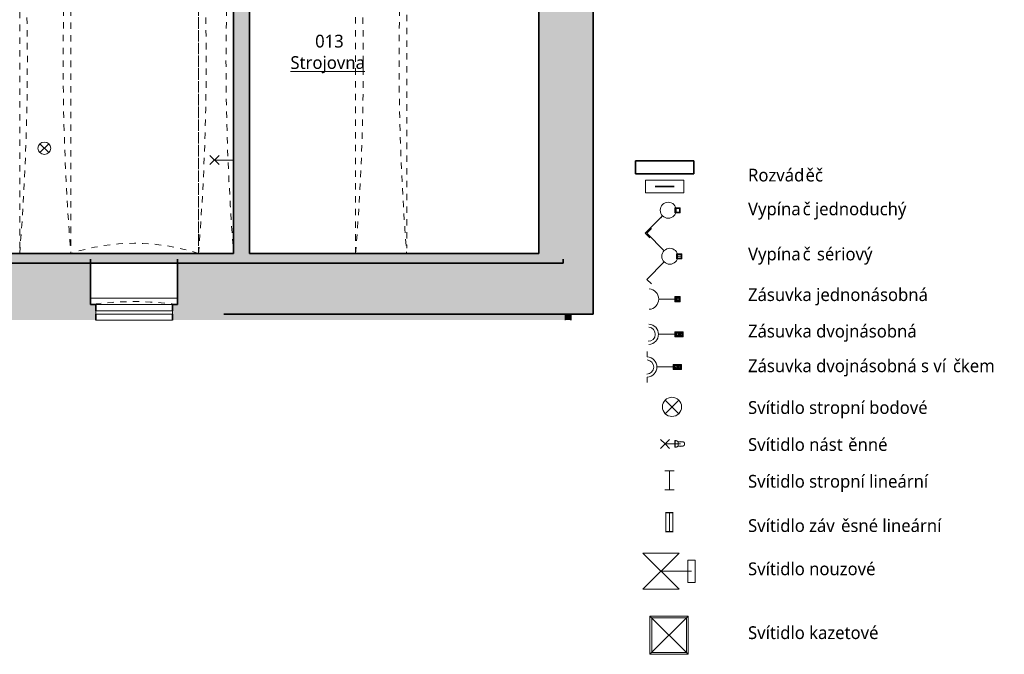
# Model space of a CAD drawing. Header units: metres. Extents: x -0.2 to 46.2, y -4.9 to 27.9.
# Tile 9 of 11: x 30.8 to 46.2, y -4.9 to 5.1. Entities that reach past the tile are written whole.
import ezdxf

# ---------------------------------------------------------------- set-up
doc = ezdxf.new("R2010")
doc.units = ezdxf.units.M
doc.linetypes.add('AV - Carkovana 2mm', pattern=[0.0027, 0.002, -0.0007])
doc.linetypes.add('AV - Cerch_ 1 tecka 4mm', pattern=[0.006, 0.004, -0.001, 0, -0.001])
doc.layers.add('AV-MISTNOSTI', color=5, linetype='Continuous', lineweight=5, true_color=0x0000ff)
doc.layers.add('AV-TEXTY', color=5, linetype='Continuous', lineweight=13, true_color=0x0000ff)
doc.layers.add('AV-SRAFY', color=7, linetype='Continuous', lineweight=35)
doc.layers.add('AV-STAVBA', color=7, linetype='Continuous', lineweight=18)
doc.styles.add('Trebuchet MS', font='trebuc.ttf', dxfattribs={"height": 0.2})
doc.styles.add('Trebuchet MS_B', font='trebuc.ttf', dxfattribs={"height": 0.2})

# ---------------------------------------------------------------- blocks, each defined once
blk = doc.blocks.new('GM_Otvor s klenutým nadpražím - 6020x2000_5800-879954-1PP')
at = {"layer": 'AV-STAVBA', "color": 254, "linetype": 'AV - Cerch_ 1 tecka 4mm', "lineweight": 13, "true_color": 0xcccccc}
for p, q in [((-3.01, 0.4), (3.01, 0.4)), ((2.926, -0.4), (-2.926, -0.4))]:
    blk.add_line(p, q, dxfattribs=at)
for centre, start, end in [((0, 38.09), 265.434, 274.566), ((0, -38.09), 85.434, 94.566)]:
    blk.add_arc(centre, 37.81, start, end, dxfattribs=at)
blk = doc.blocks.new('GM_Otvor s klenutým nadpražím - 6020x2000_5800-880466-1PP')
at = {"layer": 'AV-STAVBA', "color": 254, "linetype": 'AV - Cerch_ 1 tecka 4mm', "lineweight": 13, "true_color": 0xcccccc}
for p, q in [((-3.01, 0.4), (3.01, 0.4)), ((2.926, -0.15), (-2.926, -0.15))]:
    blk.add_line(p, q, dxfattribs=at)
for centre, start, end in [((0, 38.09), 265.434, 274.566), ((0, -37.84), 85.434, 94.566)]:
    blk.add_arc(centre, 37.81, start, end, dxfattribs=at)
blk = doc.blocks.new('WI_1-1_sklepní_s příčlemi_s klenutým nadpražím_2x šikmý parapet_ nadpraží - 1200x600_02-1040800-1PP')
at = {"layer": 'AV-STAVBA', "color": 254, "true_color": 0xcccccc}
for p, q in [((-0.6, -0.425), (0.6, -0.425)), ((-0.6, -0.475), (-0.6, -0.425)), ((0.6, -0.425), (0.6, -0.475)), ((0.6, -0.475), (-0.6, -0.475))]:
    blk.add_line(p, q, dxfattribs=at)
at = {"layer": 'AV-STAVBA', "color": 254, "linetype": 'AV - Carkovana 2mm', "true_color": 0xcccccc}
blk.add_arc((0, -5.279), 5, 82.1836, 97.8164, dxfattribs=at)
blk = doc.blocks.new('GM_Void_valená klenba - GM_Void_valená klenba-1524404-1PP')
at = {"layer": 'AV-STAVBA', "color": 254, "linetype": 'AV - Cerch_ 1 tecka 4mm', "lineweight": 13, "true_color": 0xcccccc}
for p, q in [((-1, 3.01), (-1, -3.01)), ((-1, 3.01), (1, 3.01)), ((1, 3.01), (1, -3.01)), ((-1, -3.01), (1, -3.01))]:
    blk.add_line(p, q, dxfattribs=at)
for centre, start, end in [((0, 6.05), 251.79, 288.21), ((0, -6.05), 71.79, 108.21)]:
    blk.add_arc(centre, 3.2, start, end, dxfattribs=at)
blk = doc.blocks.new('Zdobná fasáda 1NP - Zdobná fasáda 1NP-1554848-1PP')
at = {"layer": 'AV-STAVBA', "lineweight": 35, "true_color": 0xcccccc}
blk.add_hatch(color=254, dxfattribs=at).paths.add_polyline_path([(39.415, 0.355), (39.415, 0.448), (39.325, 0.448), (39.325, 0.355)])
at = {"layer": 'AV-STAVBA', "color": 254, "lineweight": 35, "true_color": 0xcccccc}
for q in [(39.325, 0.448), (39.415, 0.355)]:
    blk.add_line((39.415, 0.448), q, dxfattribs=at)
at = {"layer": 'AV-STAVBA', "color": 254, "true_color": 0xcccccc}
blk.add_line((39.325, 0.448), (39.325, 0.355), dxfattribs=at)
blk = doc.blocks.new('D0089 - 1514 - OÚPSŘ_Benešova_rvt-1-1PP')
at = {"layer": 'AV-SRAFY', "lineweight": 5, "true_color": 0xcccccc}
for points in [[(39.765, 1.398), (39.765, 13.048), (38.915, 13.048), (38.915, 1.398)], [(34.135, 1.398), (34.385, 1.398), (34.385, 7.418), (34.135, 7.418), (34.135, 4.552)], [(39.295, 1.248), (39.295, 1.31), (22.255, 1.31), (22.255, 1.248), (35.534, 1.248)], [(35.269, 0.355), (37.824, 0.355), (37.824, 0.448), (35.269, 0.448)]]:
    blk.add_hatch(color=254, dxfattribs=at).paths.add_polyline_path(points)
h = blk.add_hatch(color=254, dxfattribs=at)
h.paths.add_polyline_path([(16.908, 0.448), (22.191, 0.448), (22.191, 1.31), (39.765, 1.31), (39.765, 1.398), (20.165, 1.398), (20.165, 1.153), (19.215, 1.153), (19.215, 1.398), (16.285, 1.398), (16.285, 1.165), (16.908, 1.165)])
h.paths.add_polyline_path([(11.296, 1.165), (12.04, 1.165), (12.04, 1.398), (10.865, 1.398), (10.865, 1.165)])
h.paths.add_polyline_path([(14.985, 1.165), (14.985, 1.398), (13.34, 1.398), (13.34, 1.165)])
h = blk.add_hatch(color=254, dxfattribs=at)
h.paths.add_polyline_path([(39.765, 0.448), (39.765, 1.31), (33.255, 1.31), (33.255, 0.598), (33.175, 0.598), (33.175, 0.448), (35.534, 0.448)])
h.paths.add_polyline_path([(29.035, 0.448), (29.035, 0.598), (28.955, 0.598), (28.955, 1.31), (27.375, 1.31), (27.375, 0.598), (27.295, 0.598), (27.295, 0.448), (27.455, 0.448)])
h.paths.add_polyline_path([(30.235, 0.448), (31.975, 0.448), (31.975, 0.598), (31.895, 0.598), (31.895, 1.31), (30.315, 1.31), (30.315, 0.598), (30.235, 0.598), (30.235, 0.498)])
h.paths.add_polyline_path([(24.355, 0.448), (26.095, 0.448), (26.095, 0.598), (26.015, 0.598), (26.015, 1.31), (24.435, 1.31), (24.435, 0.598), (24.355, 0.598), (24.355, 0.498)])
h.paths.add_polyline_path([(23.155, 0.448), (23.155, 0.598), (23.075, 0.598), (23.075, 1.31), (22.191, 1.31), (22.191, 0.448)])
h = blk.add_hatch(color=254, dxfattribs=at)
h.paths.add_polyline_path([(33.175, 0.355), (33.979, 0.355), (33.979, 0.448), (33.175, 0.448)])
h.paths.add_polyline_path([(22.191, 0.355), (23.155, 0.355), (23.155, 0.448), (22.191, 0.448)])
h.paths.add_polyline_path([(24.355, 0.355), (26.095, 0.355), (26.095, 0.448), (24.355, 0.448)])
h.paths.add_polyline_path([(31.494, 0.355), (31.975, 0.355), (31.975, 0.448), (30.235, 0.448), (30.235, 0.355)])
h.paths.add_polyline_path([(27.295, 0.355), (29.035, 0.355), (29.035, 0.448), (27.295, 0.448)])
h = blk.add_hatch(color=254, dxfattribs=at)
h.paths.add_polyline_path([(39.325, 0.355), (39.325, 0.448), (37.824, 0.448), (37.824, 0.355)])
h.paths.add_polyline_path([(35.269, 0.355), (35.269, 0.448), (33.979, 0.448), (33.979, 0.355)])
at = {"layer": 'AV-STAVBA', "color": 254, "lineweight": 35, "true_color": 0xcccccc}
for p, q in [((39.765, 1.398), (39.765, 13.048)), ((34.135, 1.398), (34.135, 7.418)), ((34.385, 7.418), (34.385, 1.398)), ((38.915, 1.398), (38.915, 7.418)), ((28.035, 1.398), (34.135, 1.398)), ((34.385, 1.398), (38.915, 1.398)), ((39.765, 1.398), (39.765, 1.31)), ((39.295, 1.248), (22.255, 1.248)), ((31.895, 0.598), (31.895, 1.31)), ((33.255, 0.598), (33.255, 1.31)), ((39.295, 1.248), (39.295, 1.31)), ((39.765, 0.448), (39.765, 1.31)), ((31.975, 0.598), (31.895, 0.598)), ((31.975, 0.498), (31.975, 0.598)), ((33.175, 0.498), (33.175, 0.598)), ((33.175, 0.598), (33.255, 0.598)), ((31.975, 0.448), (31.975, 0.355)), ((33.175, 0.448), (33.175, 0.355)), ((39.765, 0.448), (33.979, 0.448)), ((35.269, 0.448), (33.979, 0.448)), ((35.269, 0.448), (37.824, 0.448)), ((37.824, 0.448), (39.325, 0.448))]:
    blk.add_line(p, q, dxfattribs=at)
at = {"layer": 'AV-STAVBA', "color": 254, "true_color": 0xcccccc}
for p, q in [((33.255, 0.698), (31.895, 0.698)), ((33.175, 0.598), (31.975, 0.598)), ((31.975, 0.355), (33.175, 0.355)), ((39.325, 0.355), (39.325, 0.448))]:
    blk.add_line(p, q, dxfattribs=at)
at = {"layer": 'AV-STAVBA', "color": 254, "lineweight": 18, "true_color": 0xcccccc}
for name, p, rotation in [('GM_Otvor s klenutým nadpražím - 6020x2000_5800-879954-1PP', (31.185, 4.408), 269.9999999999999), ('GM_Otvor s klenutým nadpražím - 6020x2000_5800-880466-1PP', (33.985, 4.408), 89.99999999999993), ('GM_Otvor s klenutým nadpražím - 6020x2000_5800-879954-1PP', (36.445, 4.408), 89.99999999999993)]:
    blk.add_blockref(name, p, dxfattribs=dict(at, rotation=rotation))
for name, p in [('GM_Void_valená klenba - GM_Void_valená klenba-1524404-1PP', (32.585, 4.408)), ('WI_1-1_sklepní_s příčlemi_s klenutým nadpražím_2x šikmý parapet_ nadpraží - 1200x600_02-1040800-1PP', (32.575, 0.923)), ('Zdobná fasáda 1NP - Zdobná fasáda 1NP-1554848-1PP', (0, 0))]:
    blk.add_blockref(name, p, dxfattribs=at)
blk = doc.blocks.new('LF_kulový vrchlík - 80_200-890111-1PP')
at = {"layer": 'AV-STAVBA', "color": 5, "true_color": 0x0000ff}
for p, q in [((5.076, 26.599), (4.934, 26.457)), ((5.076, 26.457), (4.934, 26.599)), ((5.303, 26.528), (5.005, 26.528))]:
    blk.add_line(p, q, dxfattribs=at)
blk = doc.blocks.new('LF_kulový vrchlík - 80_200-V6-1PP')
at = {"layer": 'AV-STAVBA', "color": 5, "true_color": 0x0000ff}
for p, q in [((31.1, 3.115), (31.242, 2.977)), ((31.242, 3.115), (31.1, 2.977))]:
    blk.add_line(p, q, dxfattribs=at)
blk.add_ellipse((31.171, 3.046), major_axis=(0.1, 0), ratio=0.971029, dxfattribs=at)
blk = doc.blocks.new('Family - ___-938952-Legenda koncových prvků silnoproudu')
at = {"layer": 'AV-STAVBA', "color": 5, "true_color": 0x0000ff}
for p, q in [((1.168, -1.111), (0.956, -0.899)), ((1.168, -0.899), (0.956, -1.111))]:
    blk.add_line(p, q, dxfattribs=at)
blk.add_circle((1.062, -1.005), 0.15, dxfattribs=at)
blk = doc.blocks.new('Family - ___-938954-Legenda koncových prvků silnoproudu')
at = {"layer": 'AV-STAVBA', "color": 5, "true_color": 0x0000ff}
for p, q in [((0.953, -1.585), (0.883, -1.514)), ((0.953, -1.584), (0.883, -1.514)), ((0.953, -1.585), (1.024, -1.514)), ((0.953, -1.584), (1.024, -1.514)), ((1.11, -1.532), (1.11, -1.585)), ((0.953, -1.584), (0.883, -1.655)), ((0.953, -1.585), (0.883, -1.655)), ((1.198, -1.584), (0.953, -1.584)), ((0.953, -1.584), (1.024, -1.655)), ((1.198, -1.585), (0.953, -1.585)), ((0.953, -1.585), (1.024, -1.655)), ((1.11, -1.585), (1.11, -1.637)), ((1.225, -1.55), (1.157, -1.55)), ((1.157, -1.585), (1.157, -1.55)), ((1.157, -1.62), (1.157, -1.585)), ((1.157, -1.62), (1.225, -1.62))]:
    blk.add_line(p, q, dxfattribs=at)
at = {"layer": 'AV-STAVBA', "color": 5, "true_color": 0x0000ff, "flags": 128}
for points in [[(1.108, -1.534), (1.108, -1.533), (1.108, -1.533), (1.108, -1.533), (1.108, -1.533), (1.108, -1.533), (1.108, -1.533), (1.108, -1.533), (1.108, -1.533), (1.108, -1.533), (1.108, -1.533), (1.108, -1.532), (1.108, -1.532), (1.108, -1.532), (1.108, -1.532), (1.108, -1.532), (1.108, -1.532), (1.108, -1.532), (1.108, -1.532), (1.109, -1.532), (1.109, -1.532), (1.109, -1.532), (1.109, -1.532), (1.109, -1.532), (1.109, -1.531), (1.109, -1.531), (1.109, -1.531), (1.109, -1.531), (1.109, -1.531), (1.109, -1.531), (1.109, -1.531), (1.11, -1.531), (1.11, -1.531), (1.11, -1.531), (1.11, -1.531), (1.11, -1.531), (1.11, -1.531), (1.11, -1.531), (1.11, -1.531), (1.11, -1.531), (1.11, -1.531)], [(1.108, -1.585), (1.108, -1.583), (1.108, -1.581), (1.108, -1.579), (1.108, -1.577), (1.108, -1.575), (1.108, -1.573), (1.108, -1.571), (1.108, -1.569), (1.108, -1.567), (1.108, -1.565), (1.108, -1.563), (1.108, -1.561), (1.108, -1.559), (1.108, -1.558), (1.108, -1.556), (1.108, -1.554), (1.108, -1.553), (1.108, -1.551), (1.108, -1.549), (1.108, -1.548), (1.108, -1.547), (1.108, -1.545), (1.108, -1.544), (1.108, -1.543), (1.108, -1.542), (1.108, -1.541), (1.108, -1.54), (1.108, -1.539), (1.108, -1.538), (1.108, -1.537), (1.108, -1.536), (1.108, -1.536), (1.108, -1.535), (1.108, -1.535), (1.108, -1.534), (1.108, -1.534), (1.108, -1.534), (1.108, -1.534), (1.108, -1.534), (1.108, -1.534)], [(1.108, -1.534), (1.108, -1.534), (1.108, -1.534), (1.108, -1.534), (1.108, -1.534), (1.108, -1.535), (1.108, -1.535), (1.108, -1.536), (1.108, -1.536), (1.108, -1.537), (1.108, -1.538), (1.108, -1.538), (1.108, -1.539), (1.108, -1.54), (1.108, -1.541), (1.108, -1.542), (1.108, -1.544), (1.108, -1.545), (1.108, -1.546), (1.108, -1.548), (1.108, -1.549), (1.108, -1.551), (1.108, -1.552), (1.108, -1.554), (1.108, -1.555), (1.108, -1.557), (1.108, -1.559), (1.108, -1.561), (1.108, -1.562), (1.108, -1.564), (1.108, -1.566), (1.108, -1.568), (1.108, -1.57), (1.108, -1.572), (1.108, -1.574), (1.108, -1.576), (1.108, -1.578), (1.108, -1.58), (1.108, -1.582), (1.108, -1.584), (1.108, -1.585)], [(1.11, -1.531), (1.113, -1.531), (1.116, -1.531), (1.119, -1.532), (1.122, -1.532), (1.124, -1.533), (1.127, -1.534), (1.13, -1.534), (1.133, -1.535), (1.135, -1.536), (1.138, -1.537), (1.141, -1.539), (1.143, -1.54), (1.146, -1.541), (1.148, -1.543), (1.15, -1.545), (1.153, -1.546), (1.155, -1.548), (1.157, -1.55)], [(1.108, -1.585), (1.108, -1.587), (1.108, -1.589), (1.108, -1.591), (1.108, -1.593), (1.108, -1.595), (1.108, -1.597), (1.108, -1.599), (1.108, -1.601), (1.108, -1.603), (1.108, -1.605), (1.108, -1.607), (1.108, -1.608), (1.108, -1.61), (1.108, -1.612), (1.108, -1.614), (1.108, -1.615), (1.108, -1.617), (1.108, -1.619), (1.108, -1.62), (1.108, -1.622), (1.108, -1.623), (1.108, -1.624), (1.108, -1.626), (1.108, -1.627), (1.108, -1.628), (1.108, -1.629), (1.108, -1.63), (1.108, -1.631), (1.108, -1.632), (1.108, -1.633), (1.108, -1.633), (1.108, -1.634), (1.108, -1.634), (1.108, -1.635), (1.108, -1.635), (1.108, -1.636), (1.108, -1.636), (1.108, -1.636), (1.108, -1.636), (1.108, -1.636)], [(1.108, -1.636), (1.108, -1.636), (1.108, -1.636), (1.108, -1.636), (1.108, -1.635), (1.108, -1.635), (1.108, -1.635), (1.108, -1.634), (1.108, -1.633), (1.108, -1.633), (1.108, -1.632), (1.108, -1.631), (1.108, -1.63), (1.108, -1.629), (1.108, -1.628), (1.108, -1.627), (1.108, -1.626), (1.108, -1.625), (1.108, -1.623), (1.108, -1.622), (1.108, -1.62), (1.108, -1.619), (1.108, -1.617), (1.108, -1.616), (1.108, -1.614), (1.108, -1.612), (1.108, -1.611), (1.108, -1.609), (1.108, -1.607), (1.108, -1.605), (1.108, -1.603), (1.108, -1.601), (1.108, -1.599), (1.108, -1.597), (1.108, -1.595), (1.108, -1.593), (1.108, -1.591), (1.108, -1.589), (1.108, -1.587), (1.108, -1.585), (1.108, -1.585)], [(1.11, -1.639), (1.11, -1.639), (1.11, -1.639), (1.11, -1.639), (1.11, -1.638), (1.11, -1.638), (1.11, -1.638), (1.11, -1.638), (1.11, -1.638), (1.109, -1.638), (1.109, -1.638), (1.109, -1.638), (1.109, -1.638), (1.109, -1.638), (1.109, -1.638), (1.109, -1.638), (1.109, -1.638), (1.109, -1.638), (1.109, -1.638), (1.109, -1.638), (1.109, -1.638), (1.108, -1.638), (1.108, -1.638), (1.108, -1.638), (1.108, -1.637), (1.108, -1.637), (1.108, -1.637), (1.108, -1.637), (1.108, -1.637), (1.108, -1.637), (1.108, -1.637), (1.108, -1.637), (1.108, -1.637), (1.108, -1.637), (1.108, -1.637), (1.108, -1.636), (1.108, -1.636), (1.108, -1.636), (1.108, -1.636), (1.108, -1.636), (1.108, -1.636)], [(1.157, -1.62), (1.155, -1.622), (1.152, -1.623), (1.15, -1.625), (1.148, -1.627), (1.145, -1.628), (1.143, -1.63), (1.14, -1.631), (1.138, -1.632), (1.135, -1.633), (1.132, -1.634), (1.13, -1.635), (1.127, -1.636), (1.124, -1.637), (1.121, -1.637), (1.118, -1.638), (1.116, -1.638), (1.113, -1.638), (1.11, -1.639)], [(1.225, -1.55), (1.227, -1.55), (1.228, -1.55), (1.23, -1.55), (1.231, -1.55), (1.232, -1.55), (1.234, -1.551), (1.235, -1.551), (1.236, -1.552), (1.238, -1.552), (1.239, -1.553), (1.24, -1.553), (1.242, -1.554), (1.243, -1.554), (1.244, -1.555), (1.245, -1.556), (1.246, -1.557), (1.247, -1.558), (1.249, -1.558), (1.25, -1.559), (1.251, -1.56), (1.251, -1.561), (1.252, -1.562), (1.253, -1.564), (1.254, -1.565), (1.255, -1.566), (1.256, -1.567), (1.256, -1.568), (1.257, -1.57), (1.258, -1.571), (1.258, -1.572), (1.259, -1.573), (1.259, -1.575), (1.259, -1.576), (1.26, -1.577), (1.26, -1.579), (1.26, -1.58), (1.26, -1.582), (1.26, -1.583), (1.26, -1.584), (1.26, -1.585)], [(1.26, -1.585), (1.26, -1.586), (1.26, -1.588), (1.26, -1.589), (1.26, -1.59), (1.26, -1.592), (1.259, -1.593), (1.259, -1.594), (1.259, -1.596), (1.258, -1.597), (1.258, -1.598), (1.257, -1.6), (1.256, -1.601), (1.256, -1.602), (1.255, -1.603), (1.254, -1.605), (1.254, -1.606), (1.253, -1.607), (1.252, -1.608), (1.251, -1.609), (1.25, -1.61), (1.249, -1.611), (1.248, -1.612), (1.247, -1.613), (1.246, -1.613), (1.244, -1.614), (1.243, -1.615), (1.242, -1.616), (1.241, -1.616), (1.239, -1.617), (1.238, -1.617), (1.237, -1.618), (1.235, -1.618), (1.234, -1.619), (1.233, -1.619), (1.231, -1.619), (1.23, -1.619), (1.229, -1.62), (1.227, -1.62), (1.226, -1.62), (1.225, -1.62)]]:
    blk.add_lwpolyline(points, dxfattribs=at)
at = {"layer": 'AV-STAVBA', "color": 5, "true_color": 0x0000ff}
for start, end in [(62.0096, 117.9904), (242.0096, 297.9904)]:
    blk.add_arc((1.198, -1.585), 0.04, start, end, dxfattribs=at)
blk = doc.blocks.new('Family - ___-938966-Legenda koncových prvků silnoproudu')
at = {"layer": 'AV-STAVBA', "color": 5, "true_color": 0x0000ff}
for p, q in [((0.948, -2.005), (1.098, -2.005)), ((1.023, -2.305), (1.023, -2.005)), ((0.948, -2.305), (1.098, -2.305))]:
    blk.add_line(p, q, dxfattribs=at)
blk = doc.blocks.new('Family - ___-951125-Legenda koncových prvků silnoproudu')
at = {"layer": 'AV-STAVBA', "color": 5, "true_color": 0x0000ff}
for p, q in [((0.962, -2.66), (1.082, -2.66)), ((0.967, -2.665), (0.967, -2.955)), ((1.077, -2.665), (0.967, -2.665)), ((1.022, -2.66), (1.022, -2.96)), ((1.077, -2.955), (1.077, -2.665)), ((1.082, -2.96), (0.962, -2.96)), ((0.967, -2.955), (1.077, -2.955))]:
    blk.add_line(p, q, dxfattribs=at)
blk = doc.blocks.new('Family - ___-951516-Legenda koncových prvků silnoproudu')
at = {"layer": 'AV-STAVBA', "color": 5, "true_color": 0x0000ff}
for p, q in [((1.317, -4.28), (0.717, -4.28)), ((0.717, -4.28), (0.717, -4.88)), ((0.717, -4.28), (0.717, -4.88)), ((1.317, -4.28), (0.717, -4.28)), ((0.717, -4.88), (1.317, -4.28)), ((0.717, -4.28), (1.317, -4.88)), ((0.747, -4.85), (0.747, -4.31)), ((0.747, -4.31), (1.287, -4.31)), ((1.287, -4.31), (0.747, -4.31)), ((0.747, -4.31), (0.747, -4.85)), ((1.287, -4.31), (1.287, -4.85)), ((1.287, -4.85), (1.287, -4.31)), ((1.317, -4.88), (1.317, -4.28)), ((1.317, -4.88), (1.317, -4.28)), ((0.717, -4.88), (1.317, -4.88)), ((0.717, -4.88), (1.317, -4.88)), ((1.287, -4.85), (0.747, -4.85)), ((0.747, -4.85), (1.287, -4.85))]:
    blk.add_line(p, q, dxfattribs=at)
blk = doc.blocks.new('Family - ___-938938-Legenda koncových prvků silnoproudu')
at = {"layer": 'AV-STAVBA', "lineweight": 35}
for p, q in [((1.405, 2.848), (0.49, 2.848)), ((0.49, 2.848), (0.49, 2.648)), ((1.405, 2.648), (1.405, 2.848)), ((0.49, 2.648), (1.405, 2.648))]:
    blk.add_line(p, q, dxfattribs=at)
at = {"layer": 'AV-TEXTY'}
for p, q in [((0.647, 2.548), (1.247, 2.548)), ((0.647, 2.348), (0.647, 2.548)), ((1.247, 2.548), (1.247, 2.348)), ((1.247, 2.348), (0.647, 2.348))]:
    blk.add_line(p, q, dxfattribs=at)
at = {"layer": 'AV-TEXTY', "lineweight": 35}
blk.add_line((0.797, 2.448), (1.097, 2.448), dxfattribs=at)
blk = doc.blocks.new('Family - ___-938940-Legenda koncových prvků silnoproudu')
at = {"layer": 'AV-STAVBA', "color": 5, "true_color": 0x0000ff}
for p, q in [((1.109, 2.035), (1.109, 2.115)), ((1.189, 2.115), (1.109, 2.115)), ((1.109, 2.035), (1.189, 2.035)), ((1.179, 2.105), (1.119, 2.105)), ((1.119, 2.105), (1.119, 2.045)), ((1.119, 2.045), (1.179, 2.045)), ((1.179, 2.045), (1.179, 2.105)), ((1.189, 2.115), (1.189, 2.035))]:
    blk.add_line(p, q, dxfattribs=at)
at = {"layer": 'AV-TEXTY'}
for p, q in [((0.915, 1.987), (0.642, 1.714)), ((0.915, 1.987), (0.885, 1.957)), ((0.642, 1.714), (0.714, 1.642))]:
    blk.add_line(p, q, dxfattribs=at)
blk.add_circle((1.003, 2.075), 0.125, dxfattribs=at)
blk = doc.blocks.new('Family - ___-938942-Legenda koncových prvků silnoproudu')
at = {"layer": 'AV-STAVBA', "color": 5, "true_color": 0x0000ff}
for p, q in [((1.134, 1.314), (1.134, 1.394)), ((1.214, 1.394), (1.134, 1.394)), ((1.214, 1.394), (1.214, 1.314)), ((1.134, 1.314), (1.214, 1.314)), ((1.204, 1.384), (1.144, 1.384)), ((1.144, 1.384), (1.144, 1.324)), ((1.144, 1.354), (1.204, 1.354)), ((1.144, 1.324), (1.204, 1.324)), ((1.204, 1.324), (1.204, 1.384))]:
    blk.add_line(p, q, dxfattribs=at)
at = {"layer": 'AV-TEXTY'}
for p, q in [((0.667, 1.715), (0.739, 1.787)), ((0.94, 1.442), (0.667, 1.715)), ((0.94, 1.442), (0.91, 1.472)), ((0.94, 1.265), (0.667, 0.993)), ((0.667, 0.993), (0.739, 0.921))]:
    blk.add_line(p, q, dxfattribs=at)
blk.add_circle((1.028, 1.354), 0.125, dxfattribs=at)
blk = doc.blocks.new('Family - ___-938946-Legenda koncových prvků silnoproudu')
at = {"layer": 'AV-STAVBA', "color": 5, "true_color": 0x0000ff}
for p, q in [((1.108, 0.643), (1.108, 0.723)), ((1.188, 0.723), (1.108, 0.723)), ((1.108, 0.643), (1.188, 0.643)), ((1.157, 0.713), (1.118, 0.713)), ((1.118, 0.713), (1.118, 0.653)), ((1.178, 0.713), (1.118, 0.713)), ((1.118, 0.713), (1.118, 0.653)), ((1.118, 0.653), (1.157, 0.653)), ((1.118, 0.653), (1.178, 0.653)), ((1.178, 0.653), (1.178, 0.713)), ((1.188, 0.723), (1.188, 0.643))]:
    blk.add_line(p, q, dxfattribs=at)
for centre, radius in [((1.148, 0.683), 0.025), ((1.148, 0.683), 0.02), ((1.138, 0.683), 0.0025), ((1.148, 0.693), 0.0025), ((1.148, 0.673), 0.0025)]:
    blk.add_circle(centre, radius, dxfattribs=at)
at = {"layer": 'AV-TEXTY'}
blk.add_line((0.854, 0.683), (1.127, 0.683), dxfattribs=at)
blk.add_arc((0.694, 0.683), 0.16, 273.5895, 86.4105, dxfattribs=at)
blk = doc.blocks.new('Family - ___-938948-Legenda koncových prvků silnoproudu')
at = {"layer": 'AV-STAVBA', "color": 5, "true_color": 0x0000ff}
for p, q in [((1.105, 0.092), (1.105, 0.172)), ((1.235, 0.172), (1.105, 0.172)), ((1.179, 0.162), (1.115, 0.162)), ((1.115, 0.162), (1.115, 0.102)), ((1.225, 0.162), (1.115, 0.162)), ((1.115, 0.162), (1.115, 0.102)), ((1.17, 0.102), (1.17, 0.162)), ((1.225, 0.102), (1.225, 0.162)), ((1.235, 0.172), (1.235, 0.092)), ((1.105, 0.092), (1.235, 0.092)), ((1.115, 0.102), (1.179, 0.102)), ((1.115, 0.102), (1.225, 0.102))]:
    blk.add_line(p, q, dxfattribs=at)
for centre, radius in [((1.143, 0.132), 0.025), ((1.198, 0.132), 0.025), ((1.143, 0.132), 0.02), ((1.134, 0.127), 0.0025), ((1.138, 0.141), 0.0025), ((1.148, 0.123), 0.0025), ((1.198, 0.132), 0.02), ((1.188, 0.132), 0.0025), ((1.198, 0.142), 0.0025), ((1.198, 0.122), 0.0025)]:
    blk.add_circle(centre, radius, dxfattribs=at)
at = {"layer": 'AV-TEXTY'}
blk.add_line((0.851, 0.132), (1.124, 0.132), dxfattribs=at)
for radius, start in [(0.11, 270), (0.16, 273.5895)]:
    blk.add_arc((0.691, 0.132), radius, start, 86.4105, dxfattribs=at)
blk = doc.blocks.new('Family - ___-938950-Legenda koncových prvků silnoproudu')
at = {"layer": 'AV-STAVBA', "color": 5, "true_color": 0x0000ff}
for p, q in [((1.08, -0.42), (1.08, -0.34)), ((1.21, -0.34), (1.08, -0.34)), ((1.08, -0.42), (1.21, -0.42)), ((1.154, -0.35), (1.09, -0.35)), ((1.09, -0.35), (1.09, -0.41)), ((1.2, -0.35), (1.09, -0.35)), ((1.09, -0.35), (1.09, -0.41)), ((1.09, -0.41), (1.154, -0.41)), ((1.09, -0.41), (1.2, -0.41)), ((1.145, -0.41), (1.145, -0.35)), ((1.2, -0.41), (1.2, -0.35)), ((1.21, -0.34), (1.21, -0.42))]:
    blk.add_line(p, q, dxfattribs=at)
for centre, radius in [((1.117, -0.38), 0.025), ((1.117, -0.38), 0.02), ((1.109, -0.385), 0.0025), ((1.112, -0.372), 0.0025), ((1.122, -0.389), 0.0025), ((1.172, -0.38), 0.025), ((1.172, -0.38), 0.02), ((1.162, -0.38), 0.0025), ((1.172, -0.37), 0.0025), ((1.172, -0.39), 0.0025)]:
    blk.add_circle(centre, radius, dxfattribs=at)
at = {"layer": 'AV-TEXTY'}
for p, q in [((0.676, -0.221), (0.676, -0.139)), ((0.826, -0.38), (1.099, -0.38)), ((0.676, -0.54), (0.676, -0.622))]:
    blk.add_line(p, q, dxfattribs=at)
for radius, start in [(0.11, 270), (0.16, 273.5895)]:
    blk.add_arc((0.666, -0.38), radius, start, 86.4105, dxfattribs=at)
blk = doc.blocks.new('Family - ___-938964-Legenda koncových prvků silnoproudu')
at = {"layer": 'AV-STAVBA', "color": 5, "true_color": 0x0000ff}
for p, q in [((1.427, -3.404), (1.309, -3.404)), ((1.309, -3.404), (1.309, -3.756)), ((1.427, -3.756), (1.427, -3.404)), ((1.309, -3.756), (1.427, -3.756))]:
    blk.add_line(p, q, dxfattribs=at)
at = {"layer": 'AV-TEXTY'}
for p, q in [((1.172, -3.298), (0.608, -3.298)), ((1.172, -3.298), (0.608, -3.862)), ((1.172, -3.862), (0.608, -3.298)), ((0.89, -3.58), (1.368, -3.58)), ((1.172, -3.862), (0.608, -3.862))]:
    blk.add_line(p, q, dxfattribs=at)

msp = doc.modelspace()

# ---------------------------------------------------------------- block references
at = {"lineweight": 5}
msp.add_blockref('D0089 - 1514 - OÚPSŘ_Benešova_rvt-1-1PP', (0, 0), dxfattribs=at)
at = {"layer": 'AV-STAVBA', "color": 5, "true_color": 0x0000ff}
for name, p in [('LF_kulový vrchlík - 80_200-V6-1PP', (0, 0)), ('LF_kulový vrchlík - 80_200-890111-1PP', (28.83, -23.667)), ('Family - ___-938938-Legenda koncových prvků silnoproudu', (39.936, 0)), ('Family - ___-938952-Legenda koncových prvků silnoproudu', (39.936, 0)), ('Family - ___-938954-Legenda koncových prvků silnoproudu', (39.936, 0)), ('Family - ___-938966-Legenda koncových prvků silnoproudu', (39.936, 0)), ('Family - ___-951125-Legenda koncových prvků silnoproudu', (39.936, 0)), ('Family - ___-951516-Legenda koncových prvků silnoproudu', (39.936, 0))]:
    msp.add_blockref(name, p, dxfattribs=at)
at = {"layer": 'AV-TEXTY'}
for name in ['Family - ___-938940-Legenda koncových prvků silnoproudu', 'Family - ___-938942-Legenda koncových prvků silnoproudu', 'Family - ___-938946-Legenda koncových prvků silnoproudu', 'Family - ___-938948-Legenda koncových prvků silnoproudu', 'Family - ___-938950-Legenda koncových prvků silnoproudu', 'Family - ___-938964-Legenda koncových prvků silnoproudu']:
    msp.add_blockref(name, (39.936, 0), dxfattribs=at)

# ---------------------------------------------------------------- texts
at = {"layer": 'AV-MISTNOSTI', "char_height": 0.2, "attachment_point": 1, "style": 'Trebuchet MS_B'}
for s, insert, width in [('013', (35.411, 4.824), 0.60127), ('\\LStrojovna', (35.024, 4.488), 1.53924)]:
    msp.add_mtext(s, dxfattribs=dict(at, insert=insert, width=width))
at = {"layer": 'AV-TEXTY', "lineweight": 5, "char_height": 0.2, "attachment_point": 1, "style": 'Trebuchet MS', "bg_fill": 3, "box_fill_scale": 1.25, "bg_fill_color": 256, "bg_fill_true_color": 13158600, "bg_fill_transparency": 0}
for s, insert, width in [('Rozvád', (42.189, 2.726), 1.0903), ('Vypína', (42.189, 2.196), 1.03418), ('Vypína', (42.189, 1.49), 1.03418), ('Zásuvka jednonásobná', (42.189, 0.853), 3.48734), ('Zásuvka dvojnásobná', (42.189, 0.282), 3.2789), ('Zásuvka dvojnásobná s ví', (42.189, -0.261), 3.88818), ('Svítidlo stropní bodové ', (42.189, -0.915), 3.63966), ('Svítidlo nást', (42.189, -1.494), 1.9), ('Svítidlo stropní lineární', (42.189, -2.07), 3.61561), ('Svítidlo záv', (42.189, -2.764), 1.76371), ('Svítidlo nouzové', (42.189, -3.441), 2.5173), ('Svítidlo kazetové', (42.189, -4.441), 2.62954)]:
    msp.add_mtext(s, dxfattribs=dict(at, insert=insert, width=width))

# ---------------------------------------------------------------- next in the draw order: texts
for s, insert, width in [('ěč ', (43.089, 2.726), 0.45696), ('č jednoduchý', (43.043, 2.196), 2.06835), ('č ', (43.043, 1.49), 0.27257), ('čkem', (45.397, -0.261), 0.81772), ('ěnné ', (43.757, -1.494), 0.85781), ('ěsné lineární', (43.645, -2.764), 1.98819)]:
    msp.add_mtext(s, dxfattribs=dict(at, insert=insert, width=width))

# ---------------------------------------------------------------- next in the draw order: texts
at = {"layer": 'AV-TEXTY', "lineweight": 5, "insert": (43.268, 1.49), "char_height": 0.2, "width": 1.07426, "attachment_point": 1, "style": 'Trebuchet MS', "bg_fill": 3, "box_fill_scale": 1.25, "bg_fill_color": 256, "bg_fill_true_color": 13158600, "bg_fill_transparency": 0}
msp.add_mtext('sériový', dxfattribs=at)

doc.saveas('drawing.dxf')
